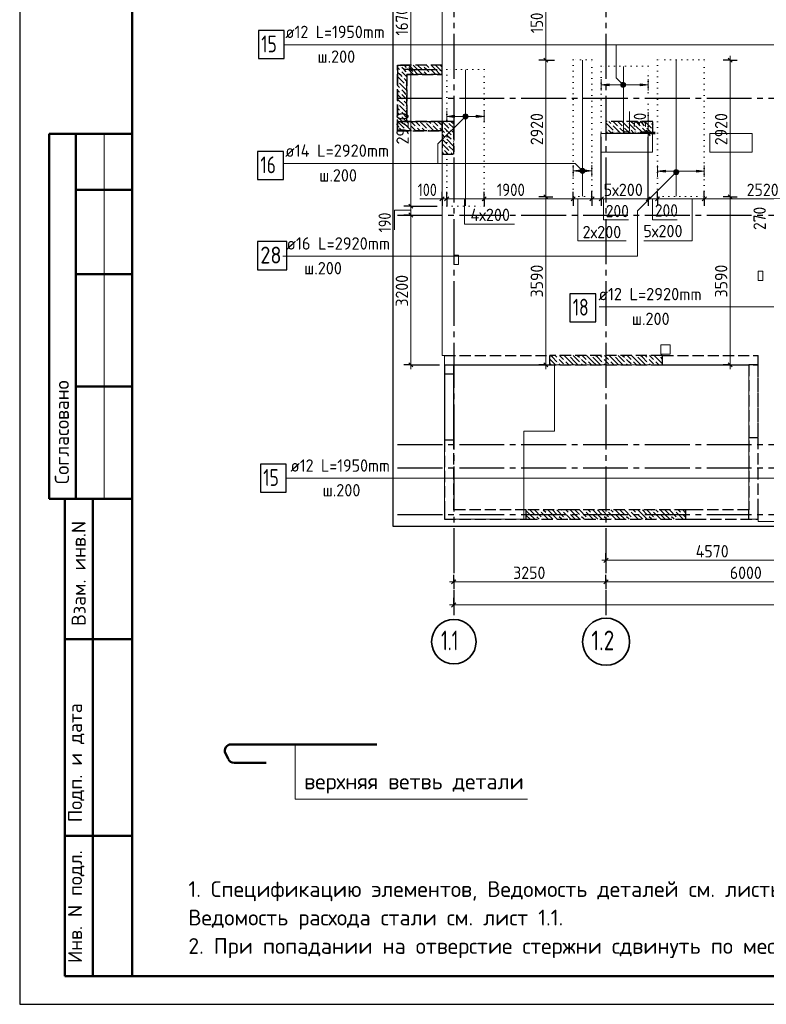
# Model space of a CAD drawing. Header units: millimetres. Extents: x 0 to 50400, y 0 to 35640.
# Tile 1 of 17: x 0 to 15938, y 0 to 21036. Entities that reach past the tile are written whole.
import ezdxf

# ---------------------------------------------------------------- set-up
doc = ezdxf.new("R2010")
doc.units = ezdxf.units.MM
for name, pattern in [('______2', [324, 240, -84]), ('______5', [1320, 960, -120, 120, -120]), ('______9', [120, 0, -120])]:
    doc.linetypes.add(name, pattern=pattern)
for name, color, linetype, lineweight in [('Standard', 7, 'Continuous', 25), ('ДОП Верх по Х', 7, 'Continuous', 25), ('ЖБ Перекрытие верхний уровень', 7, 'Continuous', 35), ('ЖБ Пилон', 7, 'Continuous', 35), ('ЖБ Стена верхний уровень', 7, 'Continuous', 35), ('Общий01', 7, 'Continuous', 13), ('Позиционная метка линия выноска', 7, 'Continuous', 13), ('Позиционная метка номер позиции', 7, 'Continuous', 13), ('Размерная линия_ общее', 7, 'Continuous', 13), ('Тени', 7, 'Continuous', 13)]:
    doc.layers.add(name, color=color, linetype=linetype, lineweight=lineweight)
doc.layers.add('Оси', color=7, linetype='______5', true_color=0x656565)
doc.styles.add('ISOCPEUR', font='txt')

msp = doc.modelspace()

# ---------------------------------------------------------------- hatches: boundary and pattern name
at = {"layer": 'ДОП Верх по Х', "linetype": 'Continuous', "lineweight": 13, "transparency": 33554687}
for points in [[(12583, 19620), (12415, 19644), (12583, 19668)], [(9283, 18945), (9115, 18969), (9283, 18993)], [(11983, 17783), (11815, 17807), (11983, 17831)], [(13783, 17776), (13615, 17800), (13783, 17824)]]:
    msp.add_hatch(color=7, dxfattribs=at).paths.add_polyline_path(points, flags=16)
for points in [[(13247, 19620), (13415, 19644), (13247, 19668)], [(9747, 18945), (9915, 18969), (9747, 18993)], [(12047, 17783), (12215, 17807), (12047, 17831)], [(14447, 17776), (14615, 17800), (14447, 17824)]]:
    msp.add_hatch(color=7, dxfattribs=at).paths.add_polyline_path(points)
at = {"layer": 'ЖБ Пилон', "linetype": 'Continuous', "lineweight": -3, "transparency": 33554687}
for points in [[(9039, 18745), (9044, 18750), (9048, 18745), (9044, 18741)], [(9135, 18841), (9140, 18846), (9144, 18841), (9140, 18836)], [(12639, 18793), (12644, 18798), (12648, 18793), (12644, 18788)], [(12783, 18745), (12788, 18750), (12792, 18745), (12788, 18741)], [(12879, 18745), (12884, 18750), (12888, 18745), (12884, 18741)], [(12975, 18841), (12980, 18846), (12984, 18841), (12980, 18836)], [(13119, 18793), (13124, 18798), (13128, 18793), (13124, 18788)], [(13263, 18745), (13268, 18750), (13272, 18745), (13268, 18741)], [(13359, 18745), (13364, 18750), (13368, 18745), (13364, 18741)], [(13455, 18841), (13460, 18846), (13464, 18841), (13460, 18836)], [(9087, 18601), (9092, 18606), (9096, 18601), (9092, 18596)], [(9183, 18697), (9188, 18702), (9192, 18697), (9188, 18692)], [(9231, 18553), (9236, 18558), (9240, 18553), (9236, 18548)], [(12543, 18697), (12548, 18702), (12552, 18697), (12548, 18692)], [(12687, 18649), (12692, 18654), (12696, 18649), (12692, 18645)], [(13023, 18697), (13028, 18702), (13032, 18697), (13028, 18692)], [(13167, 18649), (13172, 18654), (13176, 18649), (13172, 18645)], [(13503, 18697), (13508, 18702), (13512, 18697), (13508, 18692)], [(9087, 18505), (9092, 18510), (9096, 18505), (9092, 18501)], [(9135, 18361), (9140, 18366), (9144, 18361), (9140, 18356)], [(9231, 18457), (9236, 18462), (9240, 18457), (9236, 18452)], [(9039, 18265), (9044, 18270), (9048, 18265), (9044, 18261)], [(9183, 18217), (9188, 18222), (9192, 18217), (9188, 18212)]]:
    msp.add_hatch(color=7, dxfattribs=at).paths.add_polyline_path(points, flags=16)
at = {"layer": 'ЖБ Стена верхний уровень', "linetype": 'Continuous', "lineweight": -3, "transparency": 33554687}
for points in [[(8127, 20041), (8132, 20046), (8136, 20041), (8132, 20036)], [(8271, 19993), (8276, 19998), (8280, 19993), (8276, 19988)], [(8607, 20041), (8612, 20046), (8616, 20041), (8612, 20036)], [(8751, 19993), (8756, 19998), (8760, 19993), (8756, 19988)], [(8127, 19945), (8132, 19950), (8136, 19945), (8132, 19941)], [(8175, 19801), (8180, 19806), (8184, 19801), (8180, 19796)], [(8271, 19897), (8276, 19902), (8280, 19897), (8276, 19892)], [(8607, 19945), (8612, 19950), (8616, 19945), (8612, 19941)], [(8751, 19897), (8756, 19902), (8760, 19897), (8756, 19892)], [(8079, 19705), (8084, 19710), (8088, 19705), (8084, 19701)], [(8127, 19561), (8132, 19566), (8136, 19561), (8132, 19556)], [(8223, 19657), (8228, 19662), (8232, 19657), (8228, 19652)], [(8127, 19465), (8132, 19470), (8136, 19465), (8132, 19461)], [(8079, 19225), (8084, 19230), (8088, 19225), (8084, 19221)], [(8175, 19321), (8180, 19326), (8184, 19321), (8180, 19316)], [(8223, 19177), (8228, 19182), (8232, 19177), (8228, 19172)], [(8127, 19081), (8132, 19086), (8136, 19081), (8132, 19076)], [(8127, 18985), (8132, 18990), (8136, 18985), (8132, 18981)], [(8079, 18745), (8084, 18750), (8088, 18745), (8084, 18741)], [(8175, 18841), (8180, 18846), (8184, 18841), (8180, 18836)], [(8319, 18793), (8324, 18798), (8328, 18793), (8324, 18788)], [(8463, 18745), (8468, 18750), (8472, 18745), (8468, 18741)], [(8559, 18745), (8564, 18750), (8568, 18745), (8564, 18741)], [(8655, 18841), (8660, 18846), (8664, 18841), (8660, 18836)], [(8799, 18793), (8804, 18798), (8808, 18793), (8804, 18788)], [(8943, 18745), (8948, 18750), (8952, 18745), (8948, 18741)], [(8223, 18697), (8228, 18702), (8232, 18697), (8228, 18692)], [(8703, 18697), (8708, 18702), (8712, 18697), (8708, 18692)], [(11487, 13801), (11492, 13806), (11496, 13801), (11492, 13796)], [(11487, 13705), (11492, 13710), (11496, 13705), (11492, 13700)], [(11631, 13753), (11636, 13758), (11640, 13753), (11636, 13748)], [(11727, 13849), (11732, 13854), (11736, 13849), (11732, 13845)], [(11967, 13801), (11972, 13806), (11976, 13801), (11972, 13796)], [(11967, 13705), (11972, 13710), (11976, 13705), (11972, 13700)], [(12111, 13753), (12116, 13758), (12120, 13753), (12116, 13748)], [(12207, 13849), (12212, 13854), (12216, 13849), (12212, 13845)], [(12447, 13801), (12452, 13806), (12456, 13801), (12452, 13796)], [(12447, 13705), (12452, 13710), (12456, 13705), (12452, 13700)], [(12591, 13753), (12596, 13758), (12600, 13753), (12596, 13748)], [(12687, 13849), (12692, 13854), (12696, 13849), (12692, 13845)], [(12927, 13801), (12932, 13806), (12936, 13801), (12932, 13796)], [(12927, 13705), (12932, 13710), (12936, 13705), (12932, 13700)], [(13071, 13753), (13076, 13758), (13080, 13753), (13076, 13748)], [(13167, 13849), (13172, 13854), (13176, 13849), (13172, 13845)], [(13407, 13801), (13412, 13806), (13416, 13801), (13412, 13796)], [(13407, 13705), (13412, 13710), (13416, 13705), (13412, 13700)], [(13551, 13753), (13556, 13758), (13560, 13753), (13556, 13748)], [(13647, 13849), (13652, 13854), (13656, 13849), (13652, 13845)], [(11103, 10537), (11108, 10542), (11112, 10537), (11108, 10532)], [(11583, 10537), (11588, 10542), (11592, 10537), (11588, 10532)], [(12063, 10537), (12068, 10542), (12072, 10537), (12068, 10532)], [(12543, 10537), (12548, 10542), (12552, 10537), (12548, 10532)], [(13023, 10537), (13028, 10542), (13032, 10537), (13028, 10532)], [(13503, 10537), (13508, 10542), (13512, 10537), (13508, 10532)], [(13983, 10537), (13988, 10542), (13992, 10537), (13988, 10532)], [(11007, 10441), (11012, 10446), (11016, 10441), (11012, 10436)], [(11151, 10393), (11156, 10398), (11160, 10393), (11156, 10388)], [(11247, 10489), (11252, 10494), (11256, 10489), (11252, 10485)], [(11487, 10441), (11492, 10446), (11496, 10441), (11492, 10436)], [(11631, 10393), (11636, 10398), (11640, 10393), (11636, 10388)], [(11727, 10489), (11732, 10494), (11735, 10491), (11735, 10488), (11732, 10485)], [(11735, 10491), (11736, 10489), (11735, 10488)], [(11967, 10441), (11972, 10446), (11976, 10441), (11972, 10436)], [(12111, 10393), (12116, 10398), (12120, 10393), (12116, 10388)], [(12207, 10489), (12212, 10494), (12216, 10489), (12212, 10485)], [(12447, 10441), (12452, 10446), (12456, 10441), (12452, 10436)], [(12591, 10393), (12596, 10398), (12600, 10393), (12596, 10388)], [(12687, 10489), (12692, 10494), (12696, 10489), (12692, 10485)], [(12927, 10441), (12932, 10446), (12936, 10441), (12932, 10436)], [(13071, 10393), (13076, 10398), (13080, 10393), (13076, 10388)], [(13167, 10489), (13172, 10494), (13176, 10489), (13172, 10485)], [(13407, 10441), (13412, 10446), (13416, 10441), (13412, 10436)], [(13551, 10393), (13556, 10398), (13560, 10393), (13556, 10388)], [(13647, 10489), (13652, 10494), (13656, 10489), (13652, 10485)], [(13887, 10441), (13892, 10446), (13896, 10441), (13892, 10436)], [(14031, 10393), (14036, 10398), (14040, 10393), (14036, 10388)], [(14127, 10489), (14132, 10494), (14136, 10489), (14132, 10485)]]:
    msp.add_hatch(color=7, dxfattribs=at).paths.add_polyline_path(points, flags=16)
at = {"layer": 'Позиционная метка номер позиции', "linetype": 'Continuous', "lineweight": 13, "transparency": 33554687}
for points in [[(12840, 19605), (12892, 19696), (12827, 19630)], [(12827, 19630), (12892, 19696), (12865, 19696)], [(12827, 19630), (12865, 19696), (12827, 19657)], [(12827, 19657), (12865, 19696), (12840, 19682)], [(12840, 19605), (12917, 19682), (12892, 19696)], [(12865, 19592), (12917, 19682), (12840, 19605)], [(12865, 19592), (12930, 19657), (12917, 19682)], [(12892, 19592), (12930, 19657), (12865, 19592)], [(12892, 19592), (12930, 19630), (12930, 19657)], [(12930, 19630), (12892, 19592), (12917, 19605)], [(9553, 18930), (9477, 19007), (9463, 18982)], [(9553, 18930), (9463, 18982), (9529, 18917)], [(9529, 18917), (9463, 18982), (9463, 18955)], [(9529, 18917), (9463, 18955), (9501, 18917)], [(9501, 18917), (9463, 18955), (9477, 18930)], [(9567, 18955), (9501, 19021), (9477, 19007)], [(9567, 18955), (9477, 19007), (9553, 18930)], [(9567, 18982), (9529, 19021), (9501, 19021)], [(9567, 18982), (9501, 19021), (9567, 18955)], [(9529, 19021), (9567, 18982), (9553, 19007)], [(11963, 17821), (12001, 17859), (11977, 17845)], [(12001, 17859), (11963, 17821), (11963, 17793)], [(12001, 17859), (11963, 17793), (12029, 17859)], [(12029, 17859), (11963, 17793), (11977, 17769)], [(12029, 17859), (11977, 17769), (12053, 17845)], [(12053, 17845), (11977, 17769), (12001, 17755)], [(12053, 17845), (12001, 17755), (12067, 17821)], [(12067, 17821), (12001, 17755), (12029, 17755)], [(12067, 17821), (12029, 17755), (12067, 17793)], [(12067, 17793), (12029, 17755), (12053, 17769)], [(14053, 17742), (13977, 17818), (13963, 17794)], [(14053, 17742), (13963, 17794), (14029, 17728)], [(14029, 17728), (13963, 17794), (13963, 17766)], [(14029, 17728), (13963, 17766), (14001, 17728)], [(14001, 17728), (13963, 17766), (13977, 17742)], [(14067, 17766), (14001, 17832), (13977, 17818)], [(14067, 17766), (13977, 17818), (14053, 17742)], [(14067, 17794), (14029, 17832), (14001, 17832)], [(14067, 17794), (14001, 17832), (14067, 17766)], [(14029, 17832), (14067, 17794), (14053, 17818)]]:
    msp.add_hatch(color=7, dxfattribs=at).paths.add_polyline_path(points)

# ---------------------------------------------------------------- linework, layer by layer
at = {"layer": 'Standard', "color": 7, "linetype": 'Continuous', "lineweight": 25, "transparency": 33554687}
msp.add_line((2400, 35040), (2400, 1270), dxfattribs=at)
at = {"layer": 'Standard', "color": 7, "linetype": 'Continuous', "lineweight": 50, "transparency": 33554687}
for p, q in [((7, 18600), (0, 18600)), ((2400, 18600), (632, 18600)), ((632, 18600), (632, 10800)), ((632, 18600), (632, 10800)), ((1200, 18600), (1200, 10800)), ((2400, 17400), (1200, 17400)), ((2400, 15600), (1200, 15600)), ((2400, 13200), (1200, 13200)), ((0, 10800), (7, 10800)), ((632, 10800), (2400, 10800)), ((960, 600), (960, 10800)), ((960, 600), (960, 10800)), ((1560, 600), (1560, 10800)), ((960, 7800), (2400, 7800)), ((7621, 5552), (4514, 5552)), ((4392, 5362), (4448, 5241)), ((4577, 5158), (5259, 5158)), ((960, 3600), (2400, 3600)), ((2400, 600), (960, 600))]:
    msp.add_line(p, q, dxfattribs=at)
at = {"layer": 'Standard', "color": 7, "linetype": 'Continuous', "lineweight": 13, "transparency": 33554687}
msp.add_line((1800, 18600), (1800, 10800), dxfattribs=at)
at = {"layer": 'Standard', "color": 251, "linetype": '______2', "lineweight": -3, "true_color": 0x656565, "transparency": 33554687}
for p, q in [((9065, 13862), (11315, 13862)), ((13715, 13862), (15765, 13862))]:
    msp.add_line(p, q, dxfattribs=at)
at = {"layer": 'Standard', "color": 7, "linetype": 'Continuous', "lineweight": 25, "transparency": 33554687}
msp.add_lwpolyline([(0, 0), (50400, 0), (50400, 35640), (0, 35640), (0, 0)], close=True, dxfattribs=at)
at = {"layer": 'Standard', "color": 7, "linetype": 'Continuous', "lineweight": 50, "transparency": 33554687}
msp.add_lwpolyline([(2400, 35040), (49800, 35040), (49800, 600), (2400, 600), (2400, 35040)], close=True, dxfattribs=at)
at = {"layer": 'Standard', "color": 254, "linetype": 'Continuous', "lineweight": -3, "true_color": 0xc4c4ff, "transparency": 33554687}
msp.add_lwpolyline([(7965, 10212), (40388, 10212), (40388, 32712), (7965, 32712), (7965, 10212)], dxfattribs=at)
at = {"layer": 'Standard', "color": 7, "linetype": 'Continuous', "lineweight": 13, "transparency": 33554687}
msp.add_lwpolyline([(10841, 4385), (5882, 4385), (5882, 5552)], dxfattribs=at)
at = {"layer": 'Standard', "color": 7, "linetype": 'Continuous', "lineweight": 50, "transparency": 33554687}
for centre, radius, start, end in [((4514, 5418), 134, 90, 204.7646), ((4577, 5300), 143, 204.7646, 270)]:
    msp.add_arc(centre, radius, start, end, dxfattribs=at)
at = {"layer": 'ДОП Верх по Х', "color": 7, "linetype": 'Continuous', "lineweight": 18, "transparency": 33554687}
for p, q in [((12015, 20168), (12015, 17262)), ((14015, 20167), (14015, 17263)), ((9515, 19965), (9515, 17059))]:
    msp.add_line(p, q, dxfattribs=at)
at = {"layer": 'ДОП Верх по Х', "color": 251, "linetype": 'Continuous', "lineweight": 13, "true_color": 0x494949, "transparency": 33554687}
for p, q in [((12415, 19644), (12415, 19764)), ((12415, 19644), (12583, 19668)), ((12583, 19620), (12415, 19644)), ((12415, 19644), (12415, 19524)), ((12415, 19644), (12415, 19644)), ((12583, 19668), (12583, 19620)), ((12583, 19644), (13247, 19644)), ((13415, 19644), (13247, 19668)), ((13247, 19668), (13247, 19620)), ((13247, 19620), (13415, 19644)), ((13415, 19644), (13415, 19764)), ((13415, 19644), (13415, 19524)), ((13415, 19644), (13415, 19644)), ((9115, 18969), (9115, 19089)), ((9115, 18969), (9283, 18993)), ((9283, 18945), (9115, 18969)), ((9115, 18969), (9115, 18849)), ((9115, 18969), (9115, 18969)), ((9283, 18993), (9283, 18945)), ((9283, 18969), (9747, 18969)), ((9915, 18969), (9747, 18993)), ((9747, 18993), (9747, 18945)), ((9747, 18945), (9915, 18969)), ((9915, 18969), (9915, 19089)), ((9915, 18969), (9915, 18849)), ((9915, 18969), (9915, 18969)), ((11815, 17807), (11815, 17927)), ((12215, 17807), (12215, 17927)), ((13615, 17800), (13615, 17920)), ((14615, 17800), (14615, 17920)), ((11815, 17807), (11983, 17831)), ((11983, 17783), (11815, 17807)), ((11815, 17807), (11815, 17687)), ((11815, 17807), (11815, 17807)), ((11983, 17831), (11983, 17783)), ((11983, 17807), (12047, 17807)), ((12215, 17807), (12047, 17831)), ((12047, 17831), (12047, 17783)), ((12047, 17783), (12215, 17807)), ((12215, 17807), (12215, 17687)), ((12215, 17807), (12215, 17807)), ((13615, 17800), (13783, 17824)), ((13783, 17776), (13615, 17800)), ((13615, 17800), (13615, 17680)), ((13615, 17800), (13615, 17800)), ((13783, 17824), (13783, 17776)), ((13783, 17800), (14447, 17800)), ((14615, 17800), (14447, 17824)), ((14447, 17824), (14447, 17776)), ((14447, 17776), (14615, 17800)), ((14615, 17800), (14615, 17680)), ((14615, 17800), (14615, 17800))]:
    msp.add_line(p, q, dxfattribs=at)
at = {"layer": 'ДОП Верх по Х', "color": 7, "linetype": 'Continuous', "lineweight": 25, "transparency": 33554687}
for points in [[(5096, 20206), (5648, 20206), (5648, 20806), (5096, 20806), (5096, 20206)], [(5078, 17623), (5630, 17623), (5630, 18223), (5078, 18223), (5078, 17623)], [(5078, 15695), (5702, 15695), (5702, 16295), (5078, 16295), (5078, 15695)], [(11746, 14581), (12298, 14581), (12298, 15181), (11746, 15181), (11746, 14581)], [(5139, 10943), (5691, 10943), (5691, 11543), (5139, 11543), (5139, 10943)]]:
    msp.add_lwpolyline(points, dxfattribs=at)
at = {"layer": 'ДОП Верх по Х', "color": 7, "linetype": 'Continuous', "lineweight": 18, "transparency": 33554687}
msp.add_lwpolyline([(13015, 19076), (13015, 18672), (13014, 18666), (13012, 18659), (13009, 18653), (13005, 18648), (13000, 18644), (12994, 18641), (12987, 18639), (12981, 18638), (12927, 18638), (12920, 18639), (12914, 18641), (12908, 18644), (12903, 18648), (12899, 18653), (12895, 18659), (12893, 18666), (12892, 18672), (12892, 20036)], dxfattribs=at)
at = {"layer": 'ЖБ Перекрытие верхний уровень', "color": 7, "linetype": 'Continuous', "lineweight": 18, "transparency": 33554687}
for p, q in [((9015, 32612), (9015, 13862)), ((13505, 18605), (12405, 18605)), ((12405, 18605), (12405, 18205)), ((13505, 18205), (13505, 18605)), ((15635, 18605), (14735, 18605)), ((14735, 18605), (14735, 18205)), ((15635, 18205), (15635, 18605)), ((12405, 18205), (13505, 18205)), ((14735, 18205), (15635, 18205)), ((9365, 16005), (9265, 16005)), ((9265, 16005), (9265, 15805)), ((9365, 15805), (9365, 16005)), ((9265, 15805), (9365, 15805)), ((15865, 15662), (15765, 15662)), ((15765, 15662), (15765, 15462)), ((15865, 15462), (15865, 15662)), ((15765, 15462), (15865, 15462)), ((13885, 14092), (13685, 14092)), ((13685, 14092), (13685, 13892)), ((13685, 13892), (13885, 13892)), ((13885, 13892), (13885, 14092)), ((9015, 13862), (9065, 13862)), ((9065, 13862), (9065, 13662)), ((9065, 13662), (9065, 13462)), ((11415, 12242), (11415, 13662)), ((11415, 13662), (15565, 13662)), ((15565, 13662), (15565, 10362)), ((9065, 13462), (9265, 13462)), ((9265, 13462), (9265, 12062)), ((10765, 12242), (11415, 12242)), ((10765, 10362), (10765, 12242)), ((9265, 12062), (9065, 12062)), ((9065, 12062), (9065, 10362)), ((9065, 10362), (10765, 10362)), ((15565, 10362), (15765, 10362)), ((15765, 10362), (15765, 10312)), ((15765, 10312), (33665, 10312))]:
    msp.add_line(p, q, dxfattribs=at)
at = {"layer": 'ЖБ Пилон', "color": 253, "linetype": '______2', "lineweight": -3, "true_color": 0xa0a0a0, "transparency": 33554687}
for p, q in [((9265, 18862), (9015, 18862)), ((9015, 18862), (9015, 18162)), ((9265, 18162), (9265, 18862)), ((13515, 18862), (12515, 18862)), ((12515, 18862), (12515, 18612)), ((13515, 18612), (13515, 18862)), ((12515, 18612), (13515, 18612)), ((9015, 18162), (9265, 18162))]:
    msp.add_line(p, q, dxfattribs=at)
at = {"layer": 'ЖБ Пилон', "color": 253, "linetype": 'Continuous', "lineweight": -3, "true_color": 0xa0a0a0, "transparency": 33554687}
for p, q in [((9020, 18769), (9015, 18774)), ((9022, 18862), (9164, 18721)), ((9164, 18817), (9265, 18716)), ((9214, 18862), (9260, 18817)), ((12515, 18730), (12524, 18721)), ((12524, 18817), (12668, 18673)), ((12574, 18862), (12620, 18817)), ((12812, 18625), (12668, 18769)), ((12670, 18862), (12764, 18769)), ((12812, 18817), (12766, 18862)), ((12860, 18769), (12812, 18817)), ((12862, 18862), (13004, 18721)), ((13004, 18817), (13148, 18673)), ((13054, 18862), (13100, 18817)), ((13292, 18625), (13148, 18769)), ((13150, 18862), (13244, 18769)), ((13292, 18817), (13246, 18862)), ((13340, 18769), (13292, 18817)), ((13342, 18862), (13484, 18721)), ((13484, 18817), (13515, 18786)), ((9015, 18678), (9068, 18625)), ((9015, 18582), (9068, 18529)), ((9068, 18721), (9212, 18577)), ((9164, 18529), (9116, 18577)), ((9212, 18481), (9164, 18529)), ((9265, 18620), (9212, 18673)), ((9260, 18529), (9265, 18524)), ((12515, 18634), (12537, 18612)), ((12633, 18612), (12572, 18673)), ((12716, 18625), (12728, 18612)), ((12812, 18721), (12908, 18625)), ((12812, 18625), (12824, 18612)), ((12908, 18721), (13017, 18612)), ((13113, 18612), (13052, 18673)), ((13196, 18625), (13208, 18612)), ((13292, 18721), (13388, 18625)), ((13292, 18625), (13304, 18612)), ((13388, 18721), (13497, 18612)), ((9015, 18486), (9116, 18385)), ((9020, 18385), (9164, 18241)), ((9116, 18481), (9260, 18337)), ((9164, 18337), (9265, 18236)), ((9260, 18433), (9265, 18428)), ((9020, 18289), (9015, 18294)), ((9015, 18198), (9050, 18162)), ((9068, 18241), (9146, 18162)), ((9242, 18162), (9212, 18193))]:
    msp.add_line(p, q, dxfattribs=at)
at = {"layer": 'ЖБ Стена верхний уровень', "color": 253, "linetype": '______2', "lineweight": -3, "true_color": 0xa0a0a0, "transparency": 33554687}
for p, q in [((9015, 20062), (8065, 20062)), ((8065, 20062), (8065, 19862)), ((9015, 19862), (9015, 20062)), ((8065, 19862), (8065, 18862)), ((8265, 18862), (8265, 19862)), ((8265, 19862), (9015, 19862)), ((8065, 18862), (8265, 18862)), ((9015, 18862), (8065, 18862)), ((8065, 18862), (8065, 18662)), ((9015, 18662), (9015, 18862)), ((8065, 18662), (9015, 18662)), ((11315, 13662), (11315, 13862)), ((13715, 13862), (11315, 13862)), ((13715, 13862), (13715, 13662)), ((15765, 13662), (15765, 13862)), ((15765, 13662), (15765, 13862)), ((9065, 13662), (11315, 13662)), ((9065, 13662), (9265, 13662)), ((9065, 13662), (9065, 10562)), ((9265, 13662), (15565, 13662)), ((9265, 10562), (9265, 13662)), ((13715, 13662), (15765, 13662)), ((15565, 13662), (15565, 12112)), ((15765, 13662), (15565, 13662)), ((15565, 13662), (15565, 10562)), ((15765, 12112), (15765, 13662)), ((15765, 10562), (15765, 13662)), ((9065, 13462), (9065, 12062)), ((9265, 13462), (9065, 13462)), ((9265, 12062), (9265, 13462)), ((9065, 12062), (9265, 12062)), ((15565, 12112), (15765, 12112)), ((9065, 10562), (9065, 10362)), ((10815, 10562), (9265, 10562)), ((10815, 10362), (10815, 10562)), ((11735, 10562), (10815, 10562)), ((14215, 10562), (11735, 10562)), ((14415, 10562), (14215, 10562)), ((14215, 10562), (14215, 10362)), ((15565, 10562), (14415, 10562)), ((15565, 10562), (14415, 10562)), ((15565, 10362), (15565, 10562)), ((15765, 10362), (15765, 10562)), ((9065, 10362), (10815, 10362)), ((10815, 10362), (11735, 10362)), ((11735, 10362), (14215, 10362)), ((14215, 10362), (14415, 10362)), ((14415, 10362), (15565, 10362)), ((14415, 10362), (15765, 10362))]:
    msp.add_line(p, q, dxfattribs=at)
at = {"layer": 'ЖБ Стена верхний уровень', "color": 253, "linetype": 'Continuous', "lineweight": -3, "true_color": 0xa0a0a0, "transparency": 33554687}
for p, q in [((8065, 20012), (8108, 19969)), ((8204, 19969), (8156, 20017)), ((8207, 20062), (8252, 20017)), ((8396, 19969), (8303, 20062)), ((8398, 20062), (8492, 19969)), ((8494, 20062), (8588, 19969)), ((8684, 19969), (8636, 20017)), ((8687, 20062), (8732, 20017)), ((8876, 19969), (8783, 20062)), ((8878, 20062), (8972, 19969)), ((8974, 20062), (9015, 20022)), ((8065, 19916), (8119, 19862)), ((8065, 19820), (8204, 19681)), ((8119, 19862), (8156, 19825)), ((8156, 19921), (8214, 19862)), ((8252, 19921), (8204, 19969)), ((8204, 19777), (8265, 19716)), ((8214, 19862), (8265, 19812)), ((8300, 19969), (8396, 19873)), ((8300, 19873), (8310, 19862)), ((8396, 19969), (8492, 19873)), ((8492, 19969), (8599, 19862)), ((8636, 19921), (8694, 19862)), ((8732, 19921), (8684, 19969)), ((8780, 19969), (8876, 19873)), ((8780, 19873), (8790, 19862)), ((8876, 19969), (8972, 19873)), ((8972, 19969), (9015, 19926)), ((8065, 19628), (8108, 19585)), ((8108, 19681), (8252, 19537)), ((8265, 19620), (8252, 19633)), ((8065, 19532), (8108, 19489)), ((8065, 19436), (8156, 19345)), ((8204, 19489), (8156, 19537)), ((8156, 19441), (8265, 19332)), ((8252, 19441), (8204, 19489)), ((8065, 19340), (8204, 19201)), ((8065, 19148), (8108, 19105)), ((8108, 19201), (8252, 19057)), ((8204, 19297), (8265, 19236)), ((8265, 19140), (8252, 19153)), ((8065, 19052), (8108, 19009)), ((8065, 18956), (8156, 18865)), ((8204, 19009), (8156, 19057)), ((8156, 18961), (8254, 18862)), ((8252, 18961), (8204, 19009)), ((8065, 18860), (8204, 18721)), ((8204, 18817), (8348, 18673)), ((8254, 18862), (8300, 18817)), ((8454, 18662), (8348, 18769)), ((8350, 18862), (8444, 18769)), ((8492, 18817), (8446, 18862)), ((8540, 18769), (8492, 18817)), ((8542, 18862), (8684, 18721)), ((8684, 18817), (8828, 18673)), ((8734, 18862), (8780, 18817)), ((8934, 18662), (8828, 18769)), ((8830, 18862), (8924, 18769)), ((8972, 18817), (8926, 18862)), ((9015, 18774), (8972, 18817)), ((8065, 18668), (8070, 18662)), ((8108, 18721), (8166, 18662)), ((8263, 18662), (8252, 18673)), ((8492, 18721), (8550, 18662)), ((8588, 18721), (8646, 18662)), ((8743, 18662), (8732, 18673)), ((8972, 18721), (9015, 18678)), ((11315, 13786), (11372, 13729)), ((11315, 13690), (11343, 13662)), ((11372, 13825), (11334, 13862)), ((11372, 13825), (11468, 13729)), ((11372, 13729), (11438, 13662)), ((11430, 13862), (11468, 13825)), ((11564, 13729), (11516, 13777)), ((11516, 13681), (11534, 13662)), ((11526, 13862), (11612, 13777)), ((11612, 13681), (11564, 13729)), ((11756, 13729), (11623, 13862)), ((11660, 13729), (11726, 13662)), ((11756, 13825), (11852, 13729)), ((11756, 13729), (11823, 13662)), ((11852, 13825), (11814, 13862)), ((11852, 13825), (11948, 13729)), ((11852, 13729), (11918, 13662)), ((11910, 13862), (11948, 13825)), ((12044, 13729), (11996, 13777)), ((11996, 13681), (12014, 13662)), ((12007, 13862), (12092, 13777)), ((12092, 13681), (12044, 13729)), ((12236, 13729), (12103, 13862)), ((12140, 13729), (12206, 13662)), ((12236, 13825), (12332, 13729)), ((12236, 13729), (12303, 13662)), ((12332, 13825), (12294, 13862)), ((12332, 13825), (12428, 13729)), ((12332, 13729), (12398, 13662)), ((12390, 13862), (12428, 13825)), ((12524, 13729), (12476, 13777)), ((12476, 13681), (12494, 13662)), ((12487, 13862), (12572, 13777)), ((12572, 13681), (12524, 13729)), ((12716, 13729), (12583, 13862)), ((12620, 13729), (12686, 13662)), ((12716, 13825), (12812, 13729)), ((12716, 13729), (12783, 13662)), ((12812, 13825), (12774, 13862)), ((12812, 13825), (12908, 13729)), ((12812, 13729), (12878, 13662)), ((12870, 13862), (12908, 13825)), ((13004, 13729), (12956, 13777)), ((12956, 13681), (12974, 13662)), ((12967, 13862), (13052, 13777)), ((13052, 13681), (13004, 13729)), ((13196, 13729), (13063, 13862)), ((13100, 13729), (13166, 13662)), ((13196, 13825), (13292, 13729)), ((13196, 13729), (13263, 13662)), ((13292, 13825), (13254, 13862)), ((13292, 13825), (13388, 13729)), ((13292, 13729), (13358, 13662)), ((13350, 13862), (13388, 13825)), ((13484, 13729), (13436, 13777)), ((13436, 13681), (13454, 13662)), ((13447, 13862), (13532, 13777)), ((13532, 13681), (13484, 13729)), ((13676, 13729), (13543, 13862)), ((13580, 13729), (13646, 13662)), ((13676, 13825), (13715, 13786)), ((13676, 13729), (13715, 13690)), ((10892, 10465), (10815, 10542)), ((10892, 10561), (10988, 10465)), ((10988, 10561), (11132, 10417)), ((11082, 10562), (11084, 10561)), ((11178, 10562), (11228, 10513)), ((11372, 10465), (11274, 10562)), ((11372, 10561), (11468, 10465)), ((11468, 10561), (11612, 10417)), ((11562, 10562), (11564, 10561)), ((11658, 10562), (11708, 10513)), ((11852, 10465), (11754, 10562)), ((11852, 10561), (11948, 10465)), ((11948, 10561), (12092, 10417)), ((12042, 10562), (12044, 10561)), ((12138, 10562), (12188, 10513)), ((12332, 10465), (12234, 10562)), ((12332, 10561), (12428, 10465)), ((12428, 10561), (12572, 10417)), ((12522, 10562), (12524, 10561)), ((12618, 10562), (12668, 10513)), ((12812, 10465), (12714, 10562)), ((12812, 10561), (12908, 10465)), ((12908, 10561), (13052, 10417)), ((13002, 10562), (13004, 10561)), ((13098, 10562), (13148, 10513)), ((13292, 10465), (13194, 10562)), ((13292, 10561), (13388, 10465)), ((13388, 10561), (13532, 10417)), ((13482, 10562), (13484, 10561)), ((13578, 10562), (13628, 10513)), ((13772, 10465), (13674, 10562)), ((13772, 10561), (13868, 10465)), ((13868, 10561), (14012, 10417)), ((13962, 10562), (13964, 10561)), ((14058, 10562), (14108, 10513)), ((14215, 10502), (14154, 10562)), ((10815, 10446), (10892, 10369)), ((10892, 10465), (10988, 10369)), ((10892, 10369), (10898, 10362)), ((11084, 10369), (11036, 10417)), ((11090, 10362), (11084, 10369)), ((11276, 10369), (11132, 10513)), ((11180, 10369), (11186, 10362)), ((11276, 10465), (11372, 10369)), ((11276, 10369), (11282, 10362)), ((11372, 10465), (11468, 10369)), ((11372, 10369), (11378, 10362)), ((11564, 10369), (11516, 10417)), ((11570, 10362), (11564, 10369)), ((11735, 10390), (11612, 10513)), ((11660, 10369), (11666, 10362)), ((11756, 10369), (11735, 10390)), ((11756, 10465), (11852, 10369)), ((11756, 10369), (11762, 10362)), ((11852, 10465), (11948, 10369)), ((11852, 10369), (11858, 10362)), ((12044, 10369), (11996, 10417)), ((12050, 10362), (12044, 10369)), ((12236, 10369), (12092, 10513)), ((12140, 10369), (12146, 10362)), ((12236, 10465), (12332, 10369)), ((12236, 10369), (12242, 10362)), ((12332, 10465), (12428, 10369)), ((12332, 10369), (12338, 10362)), ((12524, 10369), (12476, 10417)), ((12530, 10362), (12524, 10369)), ((12716, 10369), (12572, 10513)), ((12620, 10369), (12626, 10362)), ((12716, 10465), (12812, 10369)), ((12716, 10369), (12722, 10362)), ((12812, 10465), (12908, 10369)), ((12812, 10369), (12818, 10362)), ((13004, 10369), (12956, 10417)), ((13010, 10362), (13004, 10369)), ((13196, 10369), (13052, 10513)), ((13100, 10369), (13106, 10362)), ((13196, 10465), (13292, 10369)), ((13196, 10369), (13202, 10362)), ((13292, 10465), (13388, 10369)), ((13292, 10369), (13298, 10362)), ((13484, 10369), (13436, 10417)), ((13490, 10362), (13484, 10369)), ((13676, 10369), (13532, 10513)), ((13580, 10369), (13586, 10362)), ((13676, 10465), (13772, 10369)), ((13676, 10369), (13682, 10362)), ((13772, 10465), (13868, 10369)), ((13772, 10369), (13778, 10362)), ((13964, 10369), (13916, 10417)), ((13970, 10362), (13964, 10369)), ((14156, 10369), (14012, 10513)), ((14060, 10369), (14066, 10362)), ((14156, 10465), (14215, 10406)), ((14156, 10369), (14162, 10362))]:
    msp.add_line(p, q, dxfattribs=at)
at = {"layer": 'ЖБ Стена верхний уровень', "color": 7, "linetype": 'Continuous', "lineweight": 18, "transparency": 33554687}
for p, q in [((11415, 12242), (11415, 13662)), ((10765, 12242), (11415, 12242))]:
    msp.add_line(p, q, dxfattribs=at)
at = {"layer": 'Общий01', "color": 7, "linetype": 'Continuous', "lineweight": 13, "transparency": 33554687}
for p, q in [((13415, 18632), (13415, 19062)), ((9015, 17209), (8540, 17209))]:
    msp.add_line(p, q, dxfattribs=at)
for points in [[(9495, 17209), (9495, 16669), (10565, 16669)], [(11917, 17209), (11917, 16309), (12947, 16309)], [(12463, 17209), (12463, 16759), (12993, 16759)], [(14357, 17209), (14357, 16309), (13327, 16309)], [(13507, 17209), (13507, 16759), (14037, 16759)], [(8350, 16967), (8000, 16967), (8000, 16547)]]:
    msp.add_lwpolyline(points, dxfattribs=at)
at = {"layer": 'Оси', "color": 8, "linetype": '______5', "lineweight": -3, "transparency": 33554687}
for p, q in [((9265, 32612), (9265, 8317)), ((12515, 32612), (12515, 8317)), ((8065, 19362), (42963, 19362)), ((8065, 16862), (42963, 16862)), ((8065, 11962), (42963, 11962)), ((8065, 11462), (42963, 11462)), ((8065, 10462), (42963, 10462))]:
    msp.add_line(p, q, dxfattribs=at)
at = {"layer": 'Оси', "color": 7, "linetype": 'Continuous', "lineweight": 35, "transparency": 33554687}
for centre, radius in [((9268, 7747), 475), ((12518, 7747), 503)]:
    msp.add_circle(centre, radius, dxfattribs=at)
at = {"layer": 'Позиционная метка линия выноска', "color": 253, "linetype": '______2', "lineweight": -3, "true_color": 0xa0a0a0, "transparency": 33554687}
for p, q in [((8065, 18662), (8065, 20062)), ((8065, 20062), (8385, 20062)), ((9015, 20062), (8365, 20062)), ((9015, 19862), (8265, 19862)), ((8265, 19862), (8265, 18862)), ((8265, 18862), (9015, 18862)), ((9015, 18662), (8065, 18662))]:
    msp.add_line(p, q, dxfattribs=at)
at = {"layer": 'Позиционная метка номер позиции', "color": 7, "linetype": 'Continuous', "lineweight": 13, "transparency": 33554687}
for p, q in [((12840, 19682), (12840, 19682)), ((12840, 19605), (12840, 19605)), ((12917, 19682), (12917, 19682)), ((12917, 19605), (12917, 19605)), ((9477, 19007), (9477, 19007)), ((9553, 19007), (9553, 19007)), ((9477, 18930), (9477, 18930)), ((9553, 18930), (9553, 18930)), ((5648, 17965), (11857, 17965)), ((11857, 17965), (12015, 17807)), ((11977, 17845), (11977, 17845)), ((11977, 17769), (11977, 17769)), ((12053, 17845), (12053, 17845)), ((12053, 17769), (12053, 17769)), ((13977, 17818), (13977, 17818)), ((13977, 17742), (13977, 17742)), ((14053, 17818), (14053, 17818)), ((14053, 17742), (14053, 17742))]:
    msp.add_line(p, q, dxfattribs=at)
for points in [[(12879, 19644), (12730, 19792), (12730, 20502), (5650, 20502)], [(17212, 19635), (16958, 19890), (16958, 20502), (12730, 20502)], [(9515, 18969), (8928, 18382), (8928, 17965)], [(14015, 17780), (13188, 16952), (13188, 15982), (5618, 15982)], [(17735, 15243), (17459, 14901), (12367, 14901)], [(28872, 11048), (28681, 11239), (5694, 11239)]]:
    msp.add_lwpolyline(points, dxfattribs=at)
for centre in [(12879, 19644), (9515, 18969), (12015, 17807), (14015, 17780)]:
    msp.add_circle(centre, 54, dxfattribs=at)
at = {"layer": 'Размерная линия_ общее', "color": 7, "linetype": 'Continuous', "lineweight": 13, "transparency": 33554687}
for p, q in [((11231, 20172), (11231, 21672)), ((8350, 19972), (8350, 21642)), ((15166, 20172), (15166, 20262)), ((11231, 17252), (11231, 20172)), ((15166, 17252), (15166, 20172)), ((8350, 17052), (8350, 19972)), ((13415, 18632), (13415, 18722)), ((13415, 18602), (13415, 18512)), ((8350, 16862), (8350, 17052)), ((9015, 17209), (8925, 17209)), ((9015, 17209), (9115, 17209)), ((9915, 17209), (11815, 17209)), ((11815, 17209), (12215, 17209)), ((12215, 17209), (12415, 17209)), ((12415, 17209), (13415, 17209)), ((13415, 17209), (13615, 17209)), ((13615, 17209), (14615, 17209)), ((14615, 17209), (17135, 17209)), ((8350, 13662), (8350, 13572)), ((11231, 13662), (11231, 13572)), ((15166, 13662), (15166, 13572)), ((12515, 9487), (12425, 9487)), ((12515, 9487), (17085, 9487)), ((9265, 9027), (9175, 9027)), ((9265, 9027), (12515, 9027)), ((12515, 9027), (18515, 9027)), ((9265, 8532), (9175, 8532)), ((9265, 8532), (40065, 8532))]:
    msp.add_line(p, q, dxfattribs=at)
at = {"layer": 'Размерная линия_ общее', "color": 7, "linetype": 'Continuous', "lineweight": 25, "transparency": 33554687}
for p, q in [((11276, 20127), (11186, 20217)), ((15211, 20127), (15121, 20217)), ((8395, 19927), (8305, 20017)), ((13460, 18587), (13370, 18677)), ((13460, 18557), (13370, 18647)), ((8970, 17164), (9060, 17254)), ((9070, 17164), (9160, 17254)), ((9870, 17164), (9960, 17254)), ((11276, 17207), (11186, 17297)), ((11770, 17164), (11860, 17254)), ((12170, 17164), (12260, 17254)), ((12370, 17164), (12460, 17254)), ((13370, 17164), (13460, 17254)), ((13570, 17164), (13660, 17254)), ((14570, 17164), (14660, 17254)), ((15211, 17207), (15121, 17297)), ((8395, 17007), (8305, 17097)), ((8395, 16817), (8305, 16907)), ((8395, 13617), (8305, 13707)), ((11276, 13617), (11186, 13707)), ((15211, 13617), (15121, 13707)), ((12470, 9442), (12560, 9532)), ((9220, 8982), (9310, 9072)), ((12470, 8982), (12560, 9072)), ((9220, 8487), (9310, 8577))]:
    msp.add_line(p, q, dxfattribs=at)
at = {"layer": 'Размерная линия_ общее', "color": 7, "linetype": 'Continuous', "lineweight": -3, "transparency": 33554687}
for p, q in [((11231, 20172), (11081, 20172)), ((11231, 20172), (11381, 20172)), ((11231, 20172), (11419, 20172)), ((15166, 20172), (15016, 20172)), ((15166, 20172), (15316, 20172)), ((8350, 19972), (8200, 19972)), ((8350, 19972), (8500, 19972)), ((8350, 19972), (8915, 19972)), ((13415, 18632), (13265, 18632)), ((13415, 18602), (13265, 18602)), ((13415, 18602), (13284, 18602)), ((13415, 18632), (13565, 18632)), ((13415, 18632), (13415, 18632)), ((13415, 18602), (13565, 18602)), ((9015, 17209), (9015, 17359)), ((9115, 17209), (9115, 17359)), ((9915, 17209), (9915, 17359)), ((11231, 17252), (11081, 17252)), ((11231, 17252), (11381, 17252)), ((11231, 17252), (11231, 17252)), ((11815, 17209), (11815, 17359)), ((12215, 17209), (12215, 17359)), ((12415, 17209), (12415, 17359)), ((13415, 17209), (13415, 17359)), ((13615, 17209), (13615, 17359)), ((14615, 17209), (14615, 17359)), ((15166, 17252), (15016, 17252)), ((15166, 17252), (15316, 17252)), ((8350, 17052), (8200, 17052)), ((8350, 17052), (8500, 17052)), ((8350, 17052), (8915, 17052)), ((9015, 17209), (9015, 17059)), ((9015, 17209), (9015, 17209)), ((9115, 17209), (9115, 17059)), ((9115, 17209), (9115, 17209)), ((9915, 17209), (9915, 17059)), ((9915, 17209), (9915, 17209)), ((11815, 17209), (11815, 17059)), ((11815, 17209), (11815, 17209)), ((12215, 17209), (12215, 17059)), ((12215, 17209), (12215, 17209)), ((12415, 17209), (12415, 17059)), ((13415, 17209), (13415, 17059)), ((13615, 17209), (13615, 17059)), ((13615, 17209), (13615, 17209)), ((14615, 17209), (14615, 17059)), ((14615, 17209), (14615, 17209)), ((8350, 16862), (8200, 16862)), ((8350, 16862), (8500, 16862)), ((8350, 16862), (8541, 16862)), ((8350, 13662), (8200, 13662)), ((8350, 13662), (8500, 13662)), ((8350, 13662), (8965, 13662)), ((11231, 13662), (11081, 13662)), ((11231, 13662), (11381, 13662)), ((11231, 13662), (11231, 13662)), ((15166, 13662), (15016, 13662)), ((15166, 13662), (15316, 13662)), ((12515, 9487), (12515, 9637)), ((12515, 9487), (12515, 9337)), ((12515, 9487), (12515, 9487)), ((9265, 9027), (9265, 9177)), ((12515, 9027), (12515, 9177)), ((9265, 9027), (9265, 8877)), ((12515, 9027), (12515, 8877)), ((9265, 8532), (9265, 8682)), ((9265, 8532), (9265, 8382)), ((9265, 8532), (9265, 8438))]:
    msp.add_line(p, q, dxfattribs=at)
for points in [[(12415, 17209), (12415, 17224), (12415, 17224), (12415, 17230), (12415, 17230), (12415, 17230), (12415, 17230), (12415, 17230), (12415, 17230), (12415, 17230), (12415, 17230), (12415, 17230), (12415, 17230), (12415, 17230), (12415, 17230), (12415, 17345), (12415, 17345), (12415, 18532)], [(13415, 17209), (13415, 17222), (13415, 17222), (13415, 17230), (13415, 17230), (13415, 17230), (13415, 17230), (13415, 17230), (13415, 17230), (13415, 17230), (13415, 17230), (13415, 17230), (13415, 17230), (13415, 17374), (13415, 17374), (13415, 18532)]]:
    msp.add_lwpolyline(points, dxfattribs=at)
at = {"layer": 'Размерная линия_ общее', "color": 7, "linetype": 'Continuous', "lineweight": 13, "transparency": 33554687}
for points in [[(13415, 18602), (13415, 18610), (13415, 18610), (13415, 18632)], [(11231, 13662), (11231, 14993), (11231, 14993), (11231, 17252)], [(15166, 13662), (15166, 14996), (15166, 14996), (15166, 17252)], [(9115, 17209), (9169, 17209), (9169, 17209), (9408, 17209), (9408, 17209), (9915, 17209)], [(8350, 13662), (8350, 14797), (8350, 14797), (8350, 16862)]]:
    msp.add_lwpolyline(points, dxfattribs=at)
at = {"layer": 'Тени', "color": 7, "linetype": '______9', "lineweight": 13, "transparency": 33554687}
for p, q in [((12215, 20175), (11815, 20175)), ((11815, 20175), (11815, 17255)), ((12215, 17255), (12215, 20175)), ((13415, 20042), (12415, 20042)), ((12415, 20042), (12415, 18632)), ((13415, 18632), (13415, 20042)), ((14615, 20175), (13615, 20175)), ((13615, 20175), (13615, 17255)), ((14615, 17255), (14615, 20175)), ((9915, 19972), (9115, 19972)), ((9115, 19972), (9115, 17052)), ((9915, 17052), (9915, 19972)), ((12415, 18632), (13415, 18632)), ((11815, 17255), (12215, 17255)), ((13615, 17255), (14615, 17255)), ((9115, 17052), (9915, 17052))]:
    msp.add_line(p, q, dxfattribs=at)

# ---------------------------------------------------------------- texts
at = {"layer": 'Standard', "color": 7, "linetype": 'Continuous', "lineweight": 50, "transparency": 33554687, "char_height": 300, "attachment_point": 7, "rotation": 90, "style": 'ISOCPEUR'}
for s, insert, width in [('\\A1;{\\fISOCPEUR|i0|b0;\\H300.000000;\\W1.000000;\\C7;Согласовано}\\P', (1050, 11114), 2486.25), ('\\A1;{\\fISOCPEUR|i0|b0;\\H300.000000;\\W1.000000;\\C7;Взам. инв.N}\\P', (1408, 8083), 2290.92), ('\\A1;{\\fISOCPEUR|i0|b0;\\H300.000000;\\W1.000000;\\C7;Подп. и дата}\\P', (1379, 3891), 2636.47), ('\\A1;{\\fISOCPEUR|i0|b0;\\H300.000000;\\W1.000000;\\C7;Инв. N подл.}\\P', (1379, 881), 2426.15)]:
    msp.add_mtext(s, dxfattribs=dict(at, insert=insert, width=width))
at = {"layer": 'Standard', "color": 7, "linetype": 'Continuous', "lineweight": 25, "transparency": 33554687, "insert": (6074, 4503), "char_height": 336, "width": 4970.48, "attachment_point": 7, "style": 'ISOCPEUR'}
msp.add_mtext('\\A1;{\\fISOCPEUR|i0|b0;\\H335.999994;\\W1.000000;\\C7;верхняя ветвь детали}\\P', dxfattribs=at)
at = {"layer": 'Standard', "color": 7, "linetype": 'Continuous', "lineweight": 13, "transparency": 33554687, "insert": (3600, 2629), "char_height": 336, "width": 13933.08, "attachment_point": 1, "line_spacing_factor": 1.084337}
msp.add_mtext('\\A1;{\\fISOCPEUR|i0|b0;\\H335.999994;\\W1.000000;\\C7;1. Спецификацию элементов, Ведомость деталей см. листы 10-11}\\P{\\fISOCPEUR|i0|b0;\\H335.999994;\\W1.000000;\\C7;Ведомость расхода стали см. лист 1.1.}\\P{\\fISOCPEUR|i0|b0;\\H335.999994;\\W1.000000;\\C7;2. При попадании на отверстие стержни сдвинуть по месту.}\\P', dxfattribs=at)
at = {"layer": 'ДОП Верх по Х', "color": 7, "linetype": 'Continuous', "lineweight": 13, "transparency": 33554687, "attachment_point": 7, "style": 'ISOCPEUR'}
for s, insert, char_height, width in [('\\W0.94;ø12 L=1950mm ', (5670, 20643), 264, 2525.26), ('\\W0.75;15', (5156, 20338), 360, 566.75), ('\\W0.95;ш.200 ', (6356, 20115), 264, 1154.56), ('\\W0.96;ø14 L=2920mm ', (5668, 18106), 264, 2607.13), ('\\W0.75;16', (5138, 17755), 360, 566.73), ('\\W0.95;ш.200 ', (6394, 17578), 264, 1154.56), ('\\W0.96;ø16 L=2920mm ', (5695, 16123), 264, 2580.63), ('\\W0.87;28', (5138, 15827), 360, 660.97), ('\\W0.95;ш.200 ', (6072, 15595), 264, 1154.56), ('\\W0.96;ø12 L=2920mm ', (12355, 15041), 264, 2580.63), ('\\W0.75;18', (11806, 14713), 360, 566.73), ('\\W0.95;ш.200 ', (13068, 14513), 264, 1154.56), ('\\W0.94;ø12 L=1950mm ', (5781, 11379), 264, 2525.25), ('\\W0.75;15', (5199, 11075), 360, 566.75), ('\\W0.95;ш.200 ', (6467, 10851), 264, 1154.55)]:
    msp.add_mtext(s, dxfattribs=dict(at, insert=insert, char_height=char_height, width=width))
at = {"layer": 'Оси', "color": 7, "linetype": 'Continuous', "lineweight": 35, "transparency": 33554687, "char_height": 420, "attachment_point": 7, "style": 'ISOCPEUR'}
for s, insert, width in [('\\W0.68;1.1', (8995, 7564), 689.49), ('\\W0.79;1.2', (12203, 7564), 795.29)]:
    msp.add_mtext(s, dxfattribs=dict(at, insert=insert, width=width))
at = {"layer": 'Размерная линия_ общее', "color": 7, "linetype": 'Continuous', "lineweight": 25, "transparency": 33554687, "char_height": 264, "attachment_point": 7, "rotation": 90, "style": 'ISOCPEUR'}
for s, insert, width in [('\\W0.87;1670', (8290, 20697), 800.29), ('\\W0.87;1500', (11171, 20747), 800.28), ('\\W0.93;2920', (8305, 18371), 861.71), ('\\W0.93;2920', (11171, 18356), 861.7), ('\\W0.87;30', (13372, 18728), 484.71), ('\\W0.93;2920', (15106, 18356), 861.71), ('\\W0.91;270', (15928, 16542), 674.39), ('\\W0.83;190', (7924, 16493), 610.29), ('\\W0.93;3590', (11171, 15101), 861.71), ('\\W0.93;3590', (15106, 15101), 861.72), ('\\W0.93;3200', (8290, 14906), 861.72)]:
    msp.add_mtext(s, dxfattribs=dict(at, insert=insert, width=width))
at = {"layer": 'Размерная линия_ общее', "color": 7, "linetype": 'Continuous', "lineweight": 25, "transparency": 33554687, "char_height": 264, "attachment_point": 7, "style": 'ISOCPEUR'}
for s, insert, width in [('\\W0.83;100', (8495, 17269), 610.29), ('\\W0.87;1900', (10185, 17269), 800.28), ('\\W0.95;5х200', (12466, 17269), 1048.04), ('\\W0.93;2520', (15519, 17269), 861.71), ('\\W0.91;200', (12511, 16816), 674.4), ('\\W0.91;200', (13559, 16829), 674.38), ('\\W0.95;4х200', (9623, 16735), 1074.68), ('\\W0.95;2х200', (12016, 16367), 1048.04), ('\\W0.95;5х200', (13313, 16388), 1048.03), ('\\W0.93;4570', (14431, 9547), 888.46), ('\\W0.93;3250', (10534, 9087), 861.71), ('\\W0.93;6000', (15159, 9087), 861.71)]:
    msp.add_mtext(s, dxfattribs=dict(at, insert=insert, width=width))

doc.saveas('drawing.dxf')
